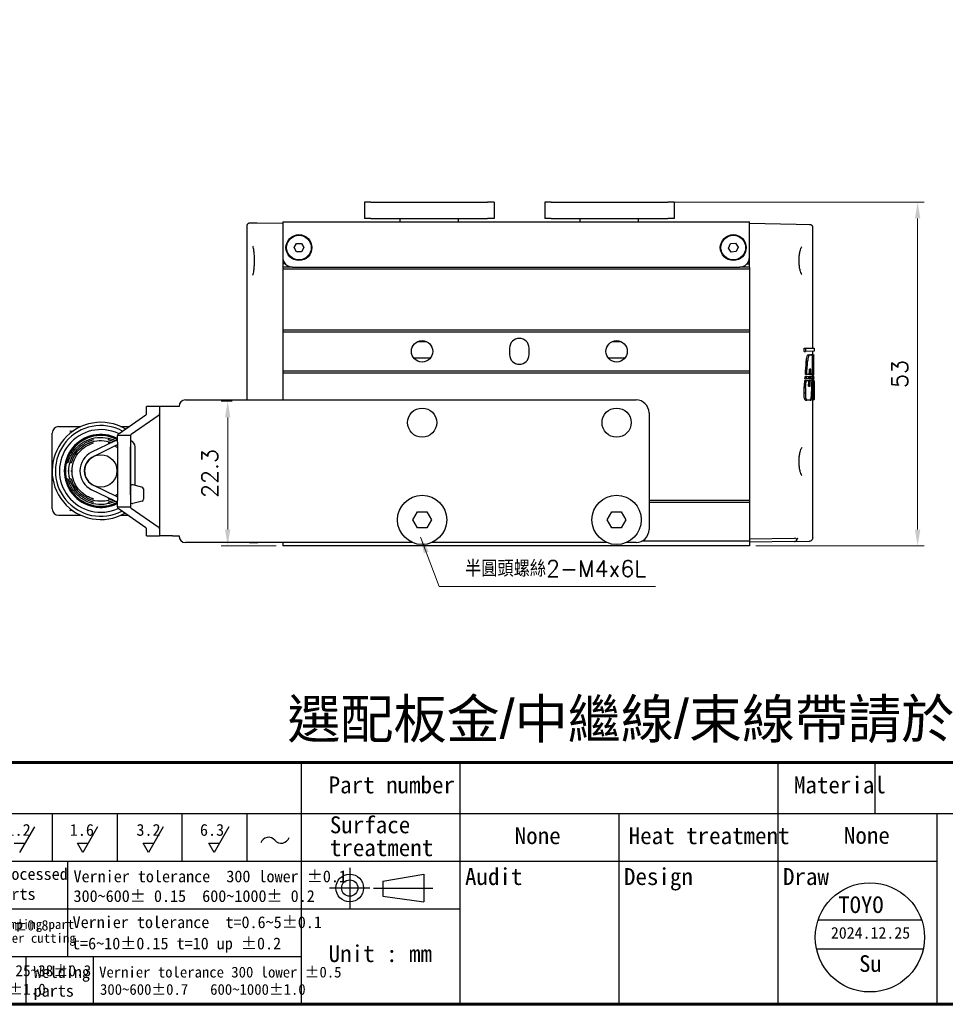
# Model space of a CAD drawing. Header units: inches. Extents: x 0 to 5655, y -2263 to 1330.
# Tile 226 of 231: x 5361 to 5503, y -295 to -143. Entities that reach past the tile are written whole.
import ezdxf
from ezdxf.enums import TextEntityAlignment as Align

# ---------------------------------------------------------------- set-up
doc = ezdxf.new("R2010")
doc.units = ezdxf.units.IN
doc.header["$MEASUREMENT"] = 0
doc.linetypes.add('SLD-實線', pattern=[0])
for name, color, linetype, lineweight in [('AM_0', 7, 'Continuous', 30), ('AM_5', 3, 'Continuous', 15), ('可見 (ISO)', 7, 'Continuous', 25)]:
    doc.layers.add(name, color=color, linetype=linetype, lineweight=lineweight)
doc.layers.add('BORDER', color=7, linetype='Continuous')
doc.layers.add('圖框', color=7, linetype='SLD-實線')
doc.styles.get("Standard").update_dxf_attribs({"font": 'arial.ttf'})
doc.styles.add('尺寸標註', font='romans.shx', dxfattribs={"bigfont": 'CHINESET.SHX'})
doc.styles.add('標題欄', font='txt')
doc.dimstyles.new('CNS1', dxfattribs={"dimtxt": 2.5, "dimasz": 2.5, "dimexe": 1, "dimexo": 1, "dimgap": 1.5, "dimtad": 1, "dimtoh": 1, "dimdec": 1, "dimdsep": 46, "dimtxsty": '尺寸標註', "dimcen": 0, "dimclrd": 2, "dimclre": 2, "dimclrt": 1, "dimadec": 0, "dimazin": 2, "dimtp": 0.1, "dimtm": 0.1, "dimtfac": 0.71, "dimtdec": 1, "dimtmove": 0, "dimatfit": 0, "dimfxl": 0, "dimlwd": 13, "dimlwe": 13, "dimarcsym": 0})
doc.dimstyles.new('CNS1$0', dxfattribs={"dimtxt": 2.5, "dimasz": 2.5, "dimexe": 1, "dimexo": 1, "dimgap": 1.5, "dimtad": 1, "dimtoh": 1, "dimdec": 1, "dimdsep": 46, "dimtxsty": '尺寸標註', "dimcen": 0, "dimclrd": 2, "dimclre": 2, "dimclrt": 1, "dimadec": 0, "dimazin": 2, "dimtp": 0.1, "dimtm": 0.1, "dimtfac": 0.71, "dimtdec": 1, "dimtmove": 0, "dimatfit": 0, "dimfxl": 0, "dimlwd": 13, "dimlwe": 13, "dimarcsym": 0})

# ---------------------------------------------------------------- blocks, each defined once
blk = doc.blocks.new('A4-英文圖框-橫式')
at = {"layer": 'BORDER', "color": 123, "linetype": 'Continuous', "lineweight": 60, "ltscale": 25.4}
blk.add_line((2151.7, -57.78), (2549.79, -57.78), dxfattribs=at)
at = {"layer": 'BORDER', "color": 60, "linetype": 'Continuous', "ltscale": 25.4}
for p, q in [((2364.21, -57.78), (2364.21, -95.06)), ((2388.73, -65.63), (2388.73, -57.78)), ((2437.78, -65.63), (2437.78, -57.78)), ((2452.78, -65.63), (2452.78, -57.78)), ((2151.7, -65.63), (2549.79, -65.63)), ((2325.82, -65.63), (2325.82, -72.99)), ((2335.82, -65.63), (2335.82, -72.99)), ((2345.82, -65.63), (2345.82, -72.99)), ((2355.82, -65.63), (2355.82, -72.99)), ((2364.21, -65.63), (2364.21, -95.06)), ((2364.22, -65.63), (2364.22, -72.99)), ((2364.22, -65.63), (2364.22, -72.99)), ((2388.73, -95.06), (2388.73, -65.63)), ((2413.26, -95.06), (2413.26, -65.63)), ((2437.78, -95.06), (2437.78, -65.63)), ((2462.31, -95.06), (2462.31, -65.63)), ((2151.7, -72.99), (2364.21, -72.99)), ((2328.19, -72.99), (2328.19, -80.35)), ((2364.21, -72.99), (2462.31, -72.99)), ((2151.7, -80.35), (2364.21, -80.35)), ((2328.19, -80.35), (2328.19, -87.7)), ((2364.21, -80.35), (2388.73, -80.35)), ((2151.7, -87.7), (2364.21, -87.7)), ((2321.74, -87.7), (2321.74, -95.06)), ((2332.11, -87.7), (2332.11, -95.06)), ((2364.21, -95.06), (2549.79, -95.06))]:
    blk.add_line(p, q, dxfattribs=at)
at = {"layer": 'BORDER', "color": 2, "linetype": 'Continuous', "ltscale": 25.4}
for p, q in [((2323.06, -67.68), (2320.77, -71.65)), ((2332.82, -67.68), (2330.53, -71.65)), ((2342.95, -67.68), (2340.66, -71.65)), ((2353.07, -67.68), (2350.78, -71.65)), ((2319.94, -70.22), (2321.59, -70.22)), ((2330.53, -71.65), (2329.7, -70.22)), ((2329.7, -70.22), (2331.35, -70.22)), ((2340.66, -71.65), (2339.84, -70.22)), ((2339.84, -70.22), (2341.48, -70.22)), ((2350.78, -71.65), (2349.96, -70.22)), ((2349.96, -70.22), (2351.61, -70.22))]:
    blk.add_line(p, q, dxfattribs=at)
at = {"layer": 'BORDER', "color": 4, "linetype": 'Continuous', "ltscale": 25.4}
for p, q in [((2371.71, -74.01), (2371.71, -80.23)), ((2374.82, -77.12), (2368.6, -77.12)), ((2375.39, -77.12), (2384.51, -77.12))]:
    blk.add_line(p, q, dxfattribs=at)
at = {"layer": 'BORDER', "color": 7, "linetype": 'Continuous', "ltscale": 25.4}
for p, q in [((2376.83, -76.06), (2383.16, -74.99)), ((2383.16, -74.99), (2383.16, -79.24)), ((2376.83, -76.06), (2376.83, -78.37)), ((2376.83, -78.37), (2383.16, -79.24))]:
    blk.add_line(p, q, dxfattribs=at)
at = {"layer": 'BORDER', "color": 123, "linetype": 'Continuous', "lineweight": 60, "ltscale": 25.4}
blk.add_lwpolyline([(2151.7, 188.79), (2555.09, 188.79), (2555.09, -95.06), (2151.7, -95.06)], close=True, dxfattribs=at)
at = {"layer": 'BORDER', "color": 7, "linetype": 'Continuous', "ltscale": 25.4}
for radius in [2.13, 1.26]:
    blk.add_circle((2371.71, -77.12), radius, dxfattribs=at)
at = {"layer": 'BORDER', "color": 2, "linetype": 'Continuous', "ltscale": 25.4}
for centre, start, end in [((2359.2, -70.55), 39.8056, 162.5792), ((2361.14, -68.94), 219.8056, 342.5792)]:
    blk.add_arc(centre, 1.26, start, end, dxfattribs=at)
at = {"layer": '圖框', "style": '標題欄'}
for s, height, p in [('Part number', 2.6053, (2368.46, -59.91)), (' Material', 2.605, (2438.46, -59.91)), ('Surface', 2.605, (2368.64, -66.07)), ('1.2', 1.824, (2318.77, -67.24)), ('1.6', 1.824, (2328.53, -67.24)), ('3.2', 1.824, (2338.81, -67.24)), ('6.3', 1.824, (2348.61, -67.24)), ('Heat treatment', 2.6053, (2414.74, -67.75)), ('treatment', 2.605, (2368.64, -69.6)), ('Processed', 1.824, (2317.04, -74.04)), ('Vernier tolerance  300 lower %%P0.1', 1.8237, (2329.1, -74.41)), ('Audit', 2.605, (2389.49, -74.05)), ('Design', 2.605, (2414.01, -74.05)), ('Draw', 2.605, (2438.54, -74.05)), ('parts', 1.824, (2317.04, -77.12)), ('300~600%%P 0.15  600~1000%%P 0.2', 1.8237, (2329.1, -77.45)), ('Vernier tolerance 6 lower %%P0.3  6~30%%P0.5  30~120%%P0.8', 1.6062, (2265.15, -82.07)), ('Stamping part', 1.4514, (2316.36, -81.99)), ('Vernier tolerance  t=0.6~5%%P0.1', 1.8237, (2328.96, -81.48)), ('laser cutting', 1.4514, (2316.61, -84.12)), ('t=6~10%%P0.15 t=10 up %%P0.2', 1.8237, (2328.87, -84.76)), ('Unit : mm', 2.605, (2368.45, -85.94)), ('Vernier tolerance 10 lower %%P0.2  10~25%%P0.25  25~38%%P0.3', 1.7169, (2265.25, -89.01)), ('Welding', 1.824, (2322.95, -89.17)), ('Vernier tolerance 300 lower %%P0.5  ', 1.6654, (2333.05, -89.26)), ('38~50%%P0.5  50~100%%P0.6  100~180%%P0.8  180 up %%P1.0', 1.7169, (2265.25, -91.86)), ('parts', 1.824, (2322.95, -92.06)), ('300~600%%P0.7   600~1000%%P1.0', 1.6654, (2333.19, -91.93))]:
    blk.add_text(s, height=height, dxfattribs=at).set_placement(p, align=Align.TOP_LEFT)
blk = doc.blocks.new('*D774')
at = {"layer": 'AM_5', "color": 2, "lineweight": 13}
for p, q in [((5461.57, -170.82), (5500.1, -170.82)), ((5499.1, -173.32), (5499.1, -221.32)), ((5474.16, -223.82), (5500.1, -223.82))]:
    blk.add_line(p, q, dxfattribs=at)
at = {"layer": 'AM_5', "color": 2}
for points in [[(5498.68, -173.32), (5499.52, -173.32), (5499.1, -170.82)], [(5498.68, -221.32), (5499.52, -221.32), (5499.1, -223.82)]]:
    blk.add_solid(points, dxfattribs=at)
at = {"layer": 'Defpoints', "color": 0}
for p in [(5460.57, -170.82), (5473.16, -223.82), (5499.1, -223.82)]:
    blk.add_point(p, dxfattribs=at)
at = {"layer": 'AM_5', "color": 1, "insert": (5496.35, -197.32), "char_height": 2.5, "attachment_point": 5, "rotation": 90, "style": '尺寸標註'}
blk.add_mtext('53', dxfattribs=at)
blk = doc.blocks.new('*D775')
at = {"layer": 'AM_5', "color": 2, "lineweight": 13}
for p, q in [((5393.36, -201.51), (5391.67, -201.51)), ((5392.67, -204.01), (5392.67, -221.32)), ((5400.16, -223.82), (5391.67, -223.82))]:
    blk.add_line(p, q, dxfattribs=at)
at = {"layer": 'AM_5', "color": 2}
for points in [[(5392.25, -204.01), (5393.08, -204.01), (5392.67, -201.51)], [(5392.25, -221.32), (5393.08, -221.32), (5392.67, -223.82)]]:
    blk.add_solid(points, dxfattribs=at)
at = {"layer": 'Defpoints', "color": 0}
for p in [(5394.36, -201.51), (5392.67, -223.82), (5401.16, -223.82)]:
    blk.add_point(p, dxfattribs=at)
at = {"layer": 'AM_5', "color": 1, "insert": (5389.92, -212.67), "char_height": 2.5, "attachment_point": 5, "rotation": 90, "style": '尺寸標註'}
blk.add_mtext('22.3', dxfattribs=at)

msp = doc.modelspace()

# ---------------------------------------------------------------- linework, layer by layer
for p, q in [((5377.667, -214.705), (5377.667, -216.995)), ((5377.667, -214.748), (5377.667, -216.952)), ((5379.426, -214.756), (5378.026, -214.411)), ((5379.667, -215.05), (5379.667, -216.65)), ((5379.451, -216.938), (5378.051, -217.283))]:
    msp.add_line(p, q)
at = {"color": 1}
for p, q in [((5483.749, -281.539), (5499.719, -281.539)), ((5483.495, -286), (5499.973, -286))]:
    msp.add_line(p, q, dxfattribs=at)
msp.add_circle((5491.734, -284.232), 8.427, dxfattribs=at)
for centre, start, end in [((5377.967, -214.705), 78.69007, 180), ((5379.367, -215.05), 0, 78.69007), ((5377.967, -216.995), 180, 286.32064), ((5379.367, -216.65), 286.32064, 0)]:
    msp.add_arc(centre, 0.3, start, end)
at = {"layer": 'AM_0'}
for p, q in [((5375.288, -207.627), (5371.685, -209.378)), ((5375.541, -208.305), (5371.999, -210.026)), ((5377.666, -214.499), (5377.666, -208.574)), ((5377.666, -215.974), (5377.666, -208.718)), ((5378.386, -214.499), (5378.386, -208.574)), ((5375.226, -216.892), (5371.685, -215.17)), ((5375.541, -216.244), (5371.999, -214.523)), ((5377.667, -216.274), (5377.666, -216.274)), ((5377.666, -216.995), (5377.667, -216.995))]:
    msp.add_line(p, q, dxfattribs=at)
for centre, radius, start, end in [((5375.672, -208.574), 1.02, 90.3383, 115.92463), ((5377.366, -208.574), 1.02, 0, 72.89536), ((5373.092, -212.274), 3.22, 115.92463, 244.07537), ((5375.672, -208.574), 0.3, 91.15028, 115.92463), ((5373.092, -212.274), 2.5, 115.92463, 244.07537), ((5375.672, -215.974), 1.02, 244.07537, 269.6617), ((5375.672, -215.974), 0.3, 244.07537, 268.84972)]:
    msp.add_arc(centre, radius, start, end, dxfattribs=at)
at = {"layer": '可見 (ISO)'}
for p, q in [((5413.759, -170.824), (5413.759, -173.324)), ((5414.759, -170.824), (5413.759, -170.824)), ((5414.759, -170.824), (5432.759, -170.824)), ((5433.759, -170.824), (5432.759, -170.824)), ((5433.759, -170.824), (5433.759, -173.324)), ((5441.565, -170.824), (5441.565, -173.324)), ((5442.565, -170.824), (5441.565, -170.824)), ((5442.565, -170.824), (5460.565, -170.824)), ((5461.565, -170.824), (5460.565, -170.824)), ((5461.565, -170.824), (5461.565, -173.324)), ((5395.662, -201.324), (5395.662, -174.487)), ((5396.171, -173.987), (5397.219, -174.006)), ((5397.219, -174.006), (5401.162, -174.074)), ((5401.162, -173.824), (5473.162, -173.824)), ((5401.162, -173.824), (5401.162, -175.324)), ((5414.759, -173.324), (5413.759, -173.324)), ((5414.759, -173.324), (5432.759, -173.324)), ((5419.259, -173.824), (5419.259, -173.324)), ((5428.259, -173.824), (5428.259, -173.324)), ((5433.759, -173.324), (5432.759, -173.324)), ((5442.565, -173.324), (5441.565, -173.324)), ((5442.565, -173.324), (5460.565, -173.324)), ((5447.065, -173.824), (5447.065, -173.324)), ((5456.065, -173.824), (5456.065, -173.324)), ((5461.565, -173.324), (5460.565, -173.324)), ((5473.162, -175.324), (5473.162, -173.824)), ((5473.162, -174.074), (5480.337, -174.2)), ((5480.337, -174.2), (5482.421, -174.236)), ((5401.162, -175.324), (5401.162, -179.324)), ((5473.162, -179.324), (5473.162, -175.324)), ((5482.912, -193.334), (5482.912, -174.736)), ((5402.912, -177.818), (5403.293, -177.171)), ((5403.293, -177.171), (5404.043, -177.178)), ((5404.043, -177.178), (5404.413, -177.831)), ((5469.914, -177.883), (5470.238, -177.206)), ((5470.238, -177.206), (5470.986, -177.147)), ((5470.986, -177.147), (5471.411, -177.766)), ((5403.281, -178.471), (5402.912, -177.818)), ((5404.032, -178.478), (5403.281, -178.471)), ((5404.413, -177.831), (5404.032, -178.478)), ((5470.339, -178.502), (5469.914, -177.883)), ((5471.087, -178.443), (5470.339, -178.502)), ((5471.411, -177.766), (5471.087, -178.443)), ((5401.162, -179.324), (5401.162, -180.874)), ((5401.544, -180.324), (5401.162, -180.324)), ((5472.78, -180.324), (5473.162, -180.324)), ((5473.162, -180.874), (5473.162, -179.324)), ((5402.662, -180.824), (5401.162, -180.824)), ((5401.162, -180.874), (5401.162, -181.124)), ((5401.162, -181.124), (5401.162, -190.574)), ((5473.162, -181.124), (5401.162, -181.124)), ((5402.662, -180.824), (5471.662, -180.824)), ((5473.162, -180.824), (5471.662, -180.824)), ((5473.162, -180.874), (5473.162, -181.124)), ((5473.162, -181.124), (5473.162, -190.574)), ((5401.162, -190.574), (5401.162, -190.874)), ((5473.162, -190.574), (5401.162, -190.574)), ((5401.162, -190.874), (5401.162, -196.874)), ((5473.162, -190.874), (5401.162, -190.874)), ((5473.162, -190.574), (5473.162, -190.874)), ((5473.162, -190.874), (5473.162, -196.874)), ((5436.162, -193.324), (5436.162, -194.324)), ((5439.162, -194.324), (5439.162, -193.324)), ((5481.575, -193.31), (5481.782, -193.314)), ((5481.575, -193.842), (5481.575, -193.31)), ((5481.575, -193.842), (5481.782, -193.838)), ((5481.782, -193.314), (5481.782, -193.838)), ((5481.782, -193.314), (5483.112, -193.337)), ((5483.112, -193.815), (5481.782, -193.838)), ((5482.167, -194.341), (5482.37, -194.345)), ((5482.37, -194.345), (5482.798, -194.352)), ((5482.799, -194.352), (5482.597, -194.349)), ((5482.868, -194.405), (5483.069, -194.408)), ((5482.912, -194.405), (5482.912, -193.818)), ((5482.912, -194.354), (5483.057, -194.357)), ((5483.069, -194.408), (5483.112, -194.409)), ((5483.112, -193.337), (5483.112, -193.815)), ((5481.919, -195.398), (5482.124, -195.4)), ((5401.162, -196.874), (5401.162, -197.174)), ((5473.162, -196.874), (5401.162, -196.874)), ((5401.162, -197.174), (5401.162, -201.324)), ((5473.162, -197.174), (5401.162, -197.174)), ((5473.162, -196.874), (5473.162, -197.174)), ((5473.162, -197.174), (5473.162, -216.827)), ((5481.776, -197.413), (5481.982, -197.41)), ((5482.371, -197.403), (5481.982, -197.41)), ((5482.4, -197.402), (5482.603, -197.399)), ((5482.643, -196.558), (5482.42, -196.562)), ((5482.846, -197.395), (5482.603, -197.399)), ((5483.096, -197.39), (5483.111, -197.39)), ((5481.702, -198.321), (5481.908, -198.325)), ((5481.721, -198.064), (5481.928, -198.06)), ((5481.749, -197.694), (5481.955, -197.698)), ((5481.908, -198.325), (5482.315, -198.332)), ((5482.328, -198.053), (5481.928, -198.06)), ((5481.955, -197.698), (5482.349, -197.705)), ((5482.353, -198.333), (5482.556, -198.336)), ((5482.367, -198.052), (5482.57, -198.049)), ((5482.385, -197.706), (5482.587, -197.709)), ((5482.556, -198.336), (5482.815, -198.341)), ((5482.823, -198.044), (5482.57, -198.049)), ((5482.587, -197.709), (5482.835, -197.713)), ((5482.769, -198.177), (5482.97, -198.173)), ((5482.81, -198.472), (5482.95, -198.475)), ((5482.813, -197.526), (5483.014, -197.523)), ((5482.83, -197.845), (5482.99, -197.847)), ((5482.912, -197.846), (5482.912, -197.525)), ((5482.912, -197.715), (5483.112, -197.718)), ((5482.912, -198.474), (5482.912, -198.174)), ((5482.912, -198.343), (5483.112, -198.346)), ((5482.95, -198.475), (5483.1, -198.477)), ((5483.099, -198.171), (5482.97, -198.173)), ((5482.99, -197.847), (5483.097, -197.849)), ((5483.095, -197.522), (5483.014, -197.523)), ((5483.098, -198.04), (5483.112, -198.039)), ((5483.112, -198.494), (5483.112, -201.2)), ((5481.581, -200.227), (5481.788, -200.227)), ((5481.619, -199.393), (5481.826, -199.394)), ((5482.263, -199.18), (5482.512, -199.184)), ((5483.104, -199.4), (5483.111, -199.4)), ((5483.106, -200.231), (5483.11, -200.231)), ((5386.162, -201.324), (5455.662, -201.324)), ((5481.794, -201.351), (5481.999, -201.347)), ((5482.546, -201.338), (5481.999, -201.347)), ((5482.546, -201.338), (5482.689, -201.335)), ((5482.92, -201.331), (5482.689, -201.335)), ((5482.912, -222.613), (5482.912, -201.331)), ((5482.92, -201.331), (5483.046, -201.329)), ((5483.109, -201.328), (5483.046, -201.329)), ((5483.109, -201.328), (5483.11, -201.328)), ((5382.162, -202.338), (5380.162, -202.338)), ((5380.162, -203.426), (5380.162, -202.338)), ((5384.162, -202.338), (5382.162, -202.338)), ((5382.162, -202.338), (5382.162, -203.426)), ((5382.162, -203.426), (5382.162, -221.223)), ((5385.162, -202.338), (5384.162, -202.338)), ((5385.162, -202.324), (5385.162, -202.338)), ((5457.662, -203.324), (5457.662, -221.324)), ((5375.907, -206.478), (5380.042, -203.599)), ((5381.921, -203.773), (5377.786, -206.651)), ((5365.592, -209.079), (5365.592, -206.424)), ((5366.592, -205.424), (5370.038, -205.424)), ((5376.146, -205.424), (5377.42, -205.424)), ((5371.908, -207.57), (5371.908, -207.57)), ((5374.217, -207.426), (5374.217, -207.426)), ((5374.227, -207.942), (5374.227, -207.942)), ((5374.277, -207.57), (5374.277, -207.57)), ((5377.666, -206.824), (5375.666, -206.824)), ((5375.666, -207.824), (5375.666, -206.824)), ((5375.666, -207.824), (5375.666, -216.824)), ((5377.666, -206.824), (5377.666, -207.824)), ((5377.666, -207.824), (5377.666, -216.824)), ((5365.592, -212.274), (5365.592, -209.079)), ((5368.147, -211.024), (5368.147, -211.024)), ((5368.513, -211.08), (5368.513, -211.08)), ((5367.993, -212.274), (5368.156, -212.274)), ((5368.493, -212.274), (5368.655, -212.274)), ((5368.655, -212.274), (5368.655, -212.274)), ((5368.147, -213.524), (5368.147, -213.524)), ((5365.592, -218.124), (5365.592, -215.47)), ((5371.908, -216.979), (5371.908, -216.979)), ((5371.957, -216.607), (5371.957, -216.607)), ((5371.968, -217.122), (5371.968, -217.122)), ((5374.277, -216.979), (5374.277, -216.979)), ((5375.666, -217.824), (5375.666, -216.824)), ((5377.666, -216.824), (5377.666, -217.824)), ((5473.162, -216.827), (5457.662, -216.827)), ((5473.162, -217.127), (5457.662, -217.127)), ((5473.162, -216.827), (5473.162, -217.127)), ((5473.162, -217.127), (5473.162, -223.127)), ((5375.666, -217.824), (5377.666, -217.824)), ((5380.042, -221.049), (5375.907, -218.171)), ((5377.786, -217.998), (5381.921, -220.876)), ((5421.219, -219.824), (5421.941, -218.574)), ((5421.941, -218.574), (5423.384, -218.574)), ((5423.384, -218.574), (5424.106, -219.824)), ((5451.219, -219.824), (5451.941, -218.574)), ((5451.941, -218.574), (5453.384, -218.574)), ((5453.384, -218.574), (5454.106, -219.824)), ((5366.592, -219.124), (5370.038, -219.124)), ((5376.146, -219.124), (5377.276, -219.124)), ((5421.941, -221.074), (5421.219, -219.824)), ((5424.106, -219.824), (5423.384, -221.074)), ((5451.941, -221.074), (5451.219, -219.824)), ((5454.106, -219.824), (5453.384, -221.074)), ((5380.162, -222.311), (5380.162, -221.223)), ((5382.162, -221.223), (5382.162, -222.311)), ((5423.384, -221.074), (5421.941, -221.074)), ((5453.384, -221.074), (5451.941, -221.074)), ((5380.162, -222.311), (5382.162, -222.311)), ((5384.162, -222.311), (5382.162, -222.311)), ((5384.162, -222.311), (5385.162, -222.311)), ((5385.162, -222.311), (5385.162, -222.324)), ((5473.162, -223.127), (5456.528, -223.127)), ((5473.162, -222.774), (5480.092, -222.653)), ((5473.162, -223.127), (5473.162, -223.824)), ((5480.092, -223.153), (5473.162, -223.274)), ((5480.092, -223.153), (5482.421, -223.113)), ((5421.182, -223.324), (5386.162, -223.324)), ((5398.298, -223.324), (5397.336, -223.341)), ((5401.162, -223.324), (5401.162, -223.824)), ((5473.162, -223.824), (5401.162, -223.824)), ((5451.182, -223.324), (5424.142, -223.324)), ((5455.662, -223.324), (5454.142, -223.324))]:
    msp.add_line(p, q, dxfattribs=at)
for centre, radius in [((5403.662, -177.824), 2), ((5403.662, -177.824), 1.9), ((5470.662, -177.824), 2), ((5470.662, -177.824), 1.9), ((5422.662, -193.824), 1.65), ((5452.662, -193.824), 1.65), ((5422.662, -204.824), 2.25), ((5452.662, -204.824), 2.25), ((5373.092, -212.274), 2.5), ((5422.662, -219.824), 3.8), ((5452.662, -219.824), 3.8)]:
    msp.add_circle(centre, radius, dxfattribs=at)
for centre, radius, start, end in [((5402.662, -179.324), 1.5, 180, 270), ((5471.662, -179.324), 1.5, 270, 0), ((5437.662, -193.324), 1.5, 0, 180), ((5437.662, -194.324), 1.5, 180, 0), ((5386.162, -202.324), 1, 90, 180), ((5455.662, -203.324), 2, 0, 90), ((5373.092, -212.274), 7.5, 59.67231, 299.63489), ((5366.592, -206.424), 1, 90, 180), ((5373.092, -212.274), 7, 61.58092, 297.66436), ((5373.092, -212.274), 6.375, 64.41853, 294.87114), ((5373.092, -212.274), 5.625, 62.77518, 297.22482), ((5373.092, -212.274), 5.5, 62.1032, 297.8968), ((5373.092, -212.274), 5.45, 61.82456, 298.17544), ((5366.592, -218.124), 1, 180, 270), ((5455.662, -221.324), 2, 270, 0), ((5386.162, -222.324), 1, 180, 270)]:
    msp.add_arc(centre, radius, start, end, dxfattribs=at)
for centre, major_axis, ratio, start_param, end_param in [((4998.602, -185.616), (483.599, -27.563), 0.9518055, 0.0403762, 0.0407489), ((4996.654, -185.615), (485.744, -27.685), 0.9518055, 0.0340978, 0.0408246), ((4993.129, -196.2), (489.264, 27.886), 0.9518055, 6.2205422, 6.2272143), ((5030.345, -164.988), (451.866, -25.754), 0.9518055, 6.2676684, 6.272357), ((5028.26, -164.974), (454.148, -25.885), 0.9518055, 6.2680231, 6.2726769), ((5017.204, -175.142), (465.224, 26.301), 0.9509983, 6.1735593, 6.1754598), ((5020.404, -174.372), (461.833, -26.11), 0.9509983, 0.0070102, 0.0089245), ((5018.425, -174.367), (464.009, -26.233), 0.9509983, 0.0072522, 0.0091576), ((4998.602, -185.616), (483.599, -27.563), 0.9518055, 0.033977, 0.0342621), ((4997.858, -184.731), (484.54, 27.617), 0.9518055, 6.1959616, 6.198897), ((4993.126, -195.964), (489.267, -27.886), 0.9518055, 0.0567532, 0.0595571), ((5035.885, -165.302), (446.321, -25.438), 0.9518055, 6.2628038, 6.2653291), ((5437.163, -163.598), (0.938, -140.961), 0.324485, 1.3216306, 1.3243308), ((5033.785, -165.285), (448.618, -25.569), 0.9518055, 6.2631728, 6.2656789), ((5437.154, -163.592), (0.945, -141.591), 0.324513, 1.3227256, 1.3253607), ((5012.299, -175.061), (470.105, 26.794), 0.9518055, 6.169543, 6.1714361), ((5015.659, -174.3), (466.556, -26.592), 0.9518055, 0.0038534, 0.0057615), ((5437.165, -174.562), (-0.943, -141.573), 0.3244774, 1.40626, 1.4087532), ((5437.157, -173.803), (0.939, -140.97), 0.3245044, 1.395756, 1.398253), ((5013.643, -174.294), (468.768, -26.718), 0.9518055, 0.0040965, 0.0059956), ((5437.157, -173.803), (0.943, -141.587), 0.3245057, 1.3965407, 1.3989757), ((5437.162, -192.562), (3.277, -55.497), 0.8258607, 1.363513, 1.4154564), ((5000.022, -184.858), (482.379, 27.494), 0.9518055, 6.1899596, 6.1940571), ((5437.162, -192.527), (3.196, -55.505), 0.8222363, 1.4216371, 1.4240157), ((5437.169, -184.77), (-0.943, -141.568), 0.3244643, 1.4790556, 1.4814039), ((5437.162, -192.527), (3.21, -55.748), 0.8222368, 1.4221447, 1.4280097), ((5437.163, -199.632), (-0.855, 223.216), 0.2058141, 4.718145, 4.7195859), ((4122.062, -199.808), (1355.157, -128.728), 0.9828225, 0.0952167, 0.097347), ((4993.409, -195.876), (488.984, -27.87), 0.9518055, 0.052253, 0.0545136), ((5437.165, -195.896), (0.942, -141.574), 0.3244783, 1.5534981, 1.5557667), ((5362.331, -197.266), (120.751, 3.422), 0.7876167, 6.2044937, 6.2240286), ((3475.444, -222.686), (1994.635, 231.057), 0.9884314, 6.1772818, 6.1782167), ((5378.162, -203.426), (2, 0), 0.2533731, 5.9341195, 6.2831853), ((5378.162, -203.426), (-4, 0), 0.2533731, 2.7925268, 3.1415927), ((5379.666, -206.824), (4, 0), 0.2533731, 2.7925268, 3.1415927), ((5379.666, -206.824), (-2, 0), 0.2533731, 5.9341195, 6.2831853), ((5379.666, -217.824), (-4, 0), 0.2533731, 0, 0.3490659), ((5379.666, -217.824), (2, 0), 0.2533731, 3.1415927, 3.4906585), ((5378.162, -221.223), (-2, 0), 0.2533731, 3.1415927, 3.4906585), ((5378.162, -221.223), (4, 0), 0.2533731, 0, 0.3490659), ((5480.084, -223.154), (-0.355, -0.365), 0.9656926, 3.0368334, 3.9139005)]:
    msp.add_ellipse(centre, major_axis=major_axis, ratio=ratio, start_param=start_param, end_param=end_param, dxfattribs=at)
for points, knots in [([(5395.662, -174.487), (5395.662, -174.433), (5395.671, -174.379), (5395.7, -174.293), (5395.716, -174.259), (5395.764, -174.18), (5395.8, -174.138), (5395.868, -174.082), (5395.896, -174.063), (5395.974, -174.021), (5396.027, -174.003), (5396.111, -173.989), (5396.141, -173.987), (5396.171, -173.987)], [0, 0, 0, 0, 0.016137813, 0.016137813, 0.027269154, 0.027269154, 0.043677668, 0.043677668, 0.053667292, 0.053667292, 0.070102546, 0.070102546, 0.079140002, 0.079140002, 0.079140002, 0.079140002]), ([(5482.421, -174.236), (5482.44, -174.236), (5482.459, -174.238), (5482.496, -174.243), (5482.514, -174.246), (5482.573, -174.261), (5482.613, -174.276), (5482.687, -174.316), (5482.722, -174.341), (5482.783, -174.398), (5482.811, -174.431), (5482.856, -174.501), (5482.874, -174.54), (5482.904, -174.63), (5482.912, -174.683), (5482.912, -174.736)], [0, 0, 0, 0, 0.005665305, 0.005665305, 0.011258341, 0.011258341, 0.023854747, 0.023854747, 0.036451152, 0.036451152, 0.049047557, 0.049047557, 0.061643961, 0.061643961, 0.077460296, 0.077460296, 0.077460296, 0.077460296]), ([(5396.551, -182.07), (5396.551, -182.07), (5396.553, -182.067), (5396.564, -182.049), (5396.576, -182.023), (5396.608, -181.933), (5396.629, -181.855), (5396.675, -181.64), (5396.7, -181.488), (5396.745, -181.129), (5396.764, -180.912), (5396.793, -180.451), (5396.801, -180.2), (5396.804, -179.888), (5396.804, -179.825), (5396.803, -179.576), (5396.799, -179.388), (5396.78, -178.963), (5396.764, -178.728), (5396.721, -178.312), (5396.695, -178.125), (5396.638, -177.826), (5396.606, -177.708), (5396.568, -177.609), (5396.558, -177.588), (5396.552, -177.579), (5396.551, -177.578), (5396.551, -177.578)], [0.04344267, 0.04344267, 0.04344267, 0.04344267, 0.05792623, 0.05792623, 0.09186812, 0.09186812, 0.14379979, 0.14379979, 0.21096726, 0.21096726, 0.28478051, 0.28478051, 0.3599677, 0.3599677, 0.37860414, 0.37860414, 0.43487226, 0.43487226, 0.51064015, 0.51064015, 0.58602018, 0.58602018, 0.66059659, 0.66059659, 0.69361445, 0.69361445, 0.70175975, 0.70175975, 0.70175975, 0.70175975]), ([(5481.249, -177.678), (5481.249, -177.678), (5481.245, -177.68), (5481.216, -177.7), (5481.165, -177.755), (5481.073, -177.924), (5481.029, -178.028), (5480.941, -178.295), (5480.896, -178.472), (5480.824, -178.867), (5480.795, -179.091), (5480.771, -179.436), (5480.765, -179.551), (5480.762, -179.695), (5480.762, -179.724), (5480.761, -179.796), (5480.761, -179.839), (5480.762, -180.013), (5480.767, -180.143), (5480.789, -180.498), (5480.815, -180.72), (5480.884, -181.121), (5480.927, -181.305), (5481.024, -181.613), (5481.079, -181.741), (5481.18, -181.914), (5481.229, -181.959), (5481.247, -181.97), (5481.248, -181.97), (5481.248, -181.97)], [0.02058745, 0.02058745, 0.02058745, 0.02058745, 0.04261405, 0.04261405, 0.1117834, 0.1117834, 0.16974833, 0.16974833, 0.23898281, 0.23898281, 0.31045124, 0.31045124, 0.34520826, 0.34520826, 0.35385918, 0.35385918, 0.36683885, 0.36683885, 0.40592037, 0.40592037, 0.47572147, 0.47572147, 0.54586335, 0.54586335, 0.61722936, 0.61722936, 0.6863431, 0.6863431, 0.70106315, 0.70106315, 0.70106315, 0.70106315]), ([(5481.919, -195.398), (5481.92, -195.381), (5481.922, -195.363), (5481.941, -195.14), (5481.968, -194.952), (5482.029, -194.654), (5482.066, -194.524), (5482.126, -194.395), (5482.147, -194.363), (5482.167, -194.341)], [0.05800558, 0.05800558, 0.05800558, 0.05800558, 0.06332183, 0.06332183, 0.12664365, 0.12664365, 0.19106866, 0.19106866, 0.22382893, 0.22382893, 0.22382893, 0.22382893]), ([(5482.37, -194.345), (5482.35, -194.366), (5482.33, -194.398), (5482.271, -194.527), (5482.233, -194.657), (5482.173, -194.954), (5482.146, -195.142), (5482.127, -195.365), (5482.125, -195.382), (5482.124, -195.4)], [-0.7314097, -0.7314097, -0.7314097, -0.7314097, -0.69875863, -0.69875863, -0.63448123, -0.63448123, -0.57129406, -0.57129406, -0.56599594, -0.56599594, -0.56599594, -0.56599594]), ([(5482.898, -195.408), (5482.899, -195.368), (5482.899, -195.329), (5482.899, -195.291), (5482.899, -195.173), (5482.897, -195.048), (5482.887, -194.817), (5482.88, -194.712), (5482.863, -194.545), (5482.852, -194.473), (5482.827, -194.376), (5482.812, -194.352), (5482.798, -194.352), (5482.798, -194.352), (5482.798, -194.352)], [-0.0114878, -0.0114878, -0.0114878, -0.0114878, 0, 0, 0, 0.03528496, 0.03528496, 0.07056992, 0.07056992, 0.10613165, 0.10613165, 0.14169339, 0.14169339, 0.14222977, 0.14222977, 0.14222977, 0.14222977]), ([(5481.794, -201.351), (5481.77, -201.346), (5481.744, -201.322), (5481.692, -201.23), (5481.666, -201.156), (5481.625, -200.986), (5481.607, -200.879), (5481.583, -200.644), (5481.577, -200.516), (5481.577, -200.395), (5481.577, -200.34), (5481.579, -200.283), (5481.581, -200.227)], [0.44147773, 0.44147773, 0.44147773, 0.44147773, 0.47423364, 0.47423364, 0.5113279, 0.5113279, 0.54744876, 0.54744876, 0.58356962, 0.58356962, 0.58356962, 0.60011318, 0.60011318, 0.60011318, 0.60011318]), ([(5481.788, -200.227), (5481.785, -200.284), (5481.784, -200.34), (5481.784, -200.516), (5481.79, -200.645), (5481.814, -200.88), (5481.832, -200.987), (5481.873, -201.156), (5481.898, -201.229), (5481.95, -201.319), (5481.975, -201.342), (5481.999, -201.347)], [-0.30715367, -0.30715367, -0.30715367, -0.30715367, -0.2906613, -0.2906613, -0.25441883, -0.25441883, -0.21817636, -0.21817636, -0.18148737, -0.18148737, -0.14912717, -0.14912717, -0.14912717, -0.14912717]), ([(5482.546, -201.338), (5482.569, -201.318), (5482.591, -201.28), (5482.643, -201.136), (5482.669, -201.006), (5482.71, -200.709), (5482.726, -200.522), (5482.739, -200.286), (5482.74, -200.256), (5482.742, -200.225)], [-0.23236406, -0.23236406, -0.23236406, -0.23236406, -0.18913603, -0.18913603, -0.12550456, -0.12550456, -0.06275228, -0.06275228, -0.05347203, -0.05347203, -0.05347203, -0.05347203]), ([(5483.11, -200.231), (5483.11, -200.286), (5483.11, -200.341), (5483.11, -200.512), (5483.11, -200.637), (5483.111, -200.867), (5483.112, -200.972), (5483.112, -201.138), (5483.112, -201.21), (5483.112, -201.3), (5483.111, -201.323), (5483.11, -201.328)], [-0.29746542, -0.29746542, -0.29746542, -0.29746542, -0.28131735, -0.28131735, -0.24615925, -0.24615925, -0.21100115, -0.21100115, -0.17584149, -0.17584149, -0.14486418, -0.14486418, -0.14486418, -0.14486418]), ([(5368.82, -206.11), (5368.753, -206.157), (5368.675, -206.182), (5368.516, -206.19), (5368.438, -206.177), (5368.347, -206.144), (5368.335, -206.139), (5368.324, -206.134)], [-0.070670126, -0.070670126, -0.070670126, -0.070670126, -0.032952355, -0.032952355, 0, 0, 0.004719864, 0.004719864, 0.004719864, 0.004719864]), ([(5368.156, -212.274), (5368.156, -211.743), (5368.245, -211.206), (5368.585, -210.196), (5368.843, -209.711), (5369.492, -208.859), (5369.891, -208.482), (5370.571, -208.025), (5370.82, -207.886), (5371.079, -207.77)], [0, 0, 0, 0, 0.15921259, 0.15921259, 0.31979624, 0.31979624, 0.48036655, 0.48036655, 0.56547947, 0.56547947, 0.56547947, 0.56547947]), ([(5368.334, -210.208), (5368.557, -209.697), (5368.866, -209.217), (5369.616, -208.386), (5370.067, -208.026), (5371.049, -207.477), (5371.591, -207.281), (5372.697, -207.075), (5373.274, -207.063), (5374.354, -207.219), (5374.872, -207.377), (5375.349, -207.607)], [0, 0, 0, 0, 0.16707799, 0.16707799, 0.33577245, 0.33577245, 0.50445121, 0.50445121, 0.67316364, 0.67316364, 0.83173608, 0.83173608, 0.83173608, 0.83173608]), ([(5368.889, -210.199), (5369.112, -209.748), (5369.413, -209.327), (5370.127, -208.61), (5370.55, -208.305), (5371.46, -207.853), (5371.959, -207.7), (5372.966, -207.563), (5373.488, -207.578), (5374.244, -207.725), (5374.499, -207.798), (5374.745, -207.891)], [0, 0, 0, 0, 0.15108889, 0.15108889, 0.30354236, 0.30354236, 0.45602192, 0.45602192, 0.60853631, 0.60853631, 0.68708795, 0.68708795, 0.68708795, 0.68708795]), ([(5371.062, -208.332), (5371.18, -208.271), (5371.302, -208.214), (5371.528, -208.114), (5371.636, -208.069), (5371.766, -208.017), (5371.802, -208.003), (5371.889, -207.968), (5371.934, -207.949), (5371.967, -207.932), (5371.973, -207.929), (5371.973, -207.929)], [0, 0, 0, 0, 0.0398539, 0.0398539, 0.078478, 0.078478, 0.09515563, 0.09515563, 0.12356186, 0.12356186, 0.13513432, 0.13513432, 0.13513432, 0.13513432]), ([(5371.079, -207.77), (5371.193, -207.719), (5371.31, -207.671), (5371.529, -207.586), (5371.634, -207.547), (5371.804, -207.485), (5371.874, -207.46), (5371.941, -207.433), (5371.957, -207.426), (5371.977, -207.417), (5371.984, -207.413), (5371.984, -207.413)], [0, 0, 0, 0, 0.03737858, 0.03737858, 0.07443829, 0.07443829, 0.10791003, 0.10791003, 0.12138699, 0.12138699, 0.13236029, 0.13236029, 0.13236029, 0.13236029]), ([(5374.202, -207.414), (5374.202, -207.414), (5374.202, -207.414), (5374.204, -207.415), (5374.208, -207.418), (5374.227, -207.426), (5374.244, -207.434), (5374.295, -207.454), (5374.333, -207.468), (5374.433, -207.504), (5374.5, -207.528), (5374.653, -207.585), (5374.743, -207.619), (5374.904, -207.683), (5374.976, -207.713), (5375.047, -207.744)], [0.0290476, 0.0290476, 0.0290476, 0.0290476, 0.03084067, 0.03084067, 0.03992156, 0.03992156, 0.05439052, 0.05439052, 0.07486132, 0.07486132, 0.10176399, 0.10176399, 0.13237349, 0.13237349, 0.15554915, 0.15554915, 0.15554915, 0.15554915]), ([(5374.213, -207.93), (5374.213, -207.93), (5374.213, -207.93), (5374.215, -207.931), (5374.22, -207.934), (5374.24, -207.944), (5374.258, -207.952), (5374.311, -207.974), (5374.35, -207.99), (5374.413, -208.015), (5374.433, -208.023), (5374.455, -208.032)], [0.028407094, 0.028407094, 0.028407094, 0.028407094, 0.030685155, 0.030685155, 0.039960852, 0.039960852, 0.054749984, 0.054749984, 0.075439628, 0.075439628, 0.084552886, 0.084552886, 0.084552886, 0.084552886]), ([(5368.655, -212.274), (5368.655, -211.797), (5368.735, -211.314), (5369.041, -210.406), (5369.272, -209.969), (5369.856, -209.204), (5370.215, -208.865), (5370.758, -208.499), (5370.908, -208.411), (5371.062, -208.332)], [0, 0, 0, 0, 0.14320104, 0.14320104, 0.28755049, 0.28755049, 0.43192589, 0.43192589, 0.48388286, 0.48388286, 0.48388286, 0.48388286]), ([(5481.249, -208.678), (5481.249, -208.678), (5481.245, -208.68), (5481.216, -208.7), (5481.165, -208.755), (5481.073, -208.924), (5481.029, -209.028), (5480.941, -209.295), (5480.896, -209.472), (5480.824, -209.867), (5480.795, -210.091), (5480.771, -210.436), (5480.765, -210.551), (5480.762, -210.695), (5480.762, -210.724), (5480.761, -210.796), (5480.761, -210.839), (5480.762, -211.013), (5480.767, -211.143), (5480.789, -211.498), (5480.815, -211.72), (5480.884, -212.121), (5480.927, -212.305), (5481.024, -212.613), (5481.079, -212.741), (5481.18, -212.914), (5481.229, -212.959), (5481.247, -212.97), (5481.248, -212.97), (5481.248, -212.97)], [0.02058745, 0.02058745, 0.02058745, 0.02058745, 0.04261405, 0.04261405, 0.1117834, 0.1117834, 0.16974833, 0.16974833, 0.23898281, 0.23898281, 0.31045124, 0.31045124, 0.34520826, 0.34520826, 0.35385918, 0.35385918, 0.36683885, 0.36683885, 0.40592037, 0.40592037, 0.47572147, 0.47572147, 0.54586335, 0.54586335, 0.61722936, 0.61722936, 0.6863431, 0.6863431, 0.70106315, 0.70106315, 0.70106315, 0.70106315]), ([(5367.987, -211.099), (5367.987, -211.099), (5367.987, -211.099), (5367.988, -211.097), (5367.99, -211.092), (5367.999, -211.075), (5368.006, -211.058), (5368.026, -211.008), (5368.04, -210.97), (5368.076, -210.871), (5368.1, -210.804), (5368.156, -210.65), (5368.19, -210.56), (5368.26, -210.383), (5368.296, -210.295), (5368.334, -210.208)], [0.02934045, 0.02934045, 0.02934045, 0.02934045, 0.03095249, 0.03095249, 0.03998708, 0.03998708, 0.05438784, 0.05438784, 0.07489663, 0.07489663, 0.10186508, 0.10186508, 0.13255013, 0.13255013, 0.1610378, 0.1610378, 0.1610378, 0.1610378]), ([(5368.501, -211.095), (5368.501, -211.095), (5368.501, -211.095), (5368.502, -211.093), (5368.505, -211.088), (5368.515, -211.069), (5368.522, -211.052), (5368.544, -211), (5368.56, -210.961), (5368.6, -210.86), (5368.626, -210.793), (5368.689, -210.638), (5368.727, -210.548), (5368.806, -210.372), (5368.846, -210.285), (5368.889, -210.199)], [0.02876921, 0.02876921, 0.02876921, 0.02876921, 0.03081794, 0.03081794, 0.04003151, 0.04003151, 0.05473033, 0.05473033, 0.07545463, 0.07545463, 0.10268552, 0.10268552, 0.13377126, 0.13377126, 0.16244038, 0.16244038, 0.16244038, 0.16244038]), ([(5365.592, -215.47), (5365.592, -215.396), (5365.592, -215.306), (5365.592, -215.198), (5365.592, -215.144), (5365.592, -215.085), (5365.592, -215.023), (5365.592, -214.96), (5365.592, -214.893), (5365.592, -214.822), (5365.592, -214.781), (5365.592, -214.738), (5365.592, -214.696), (5365.592, -214.362), (5365.592, -214.107), (5365.592, -213.93), (5365.592, -213.927), (5365.592, -213.926), (5365.592, -213.922), (5365.592, -213.644), (5365.592, -213.385), (5365.592, -213.145), (5365.592, -213.137), (5365.592, -213.131), (5365.592, -213.122), (5365.592, -212.979), (5365.592, -212.836), (5365.592, -212.695), (5365.592, -212.554), (5365.592, -212.414), (5365.592, -212.274)], [0, 0, 0, 0, 0.109375, 0.109375, 0.109375, 0.1640625, 0.1640625, 0.1640625, 0.21875, 0.21875, 0.21875, 0.25, 0.25, 0.25, 0.4960938, 0.4960938, 0.4960938, 0.5, 0.5, 0.5, 0.7421875, 0.7421875, 0.7421875, 0.75, 0.75, 0.75, 0.875, 0.875, 0.875, 1, 1, 1, 1]), ([(5371.079, -216.777), (5370.596, -216.561), (5370.141, -216.262), (5369.358, -215.541), (5369.019, -215.108), (5368.505, -214.169), (5368.323, -213.651), (5368.181, -212.844), (5368.156, -212.559), (5368.156, -212.274)], [0, 0, 0, 0, 0.15899681, 0.15899681, 0.31953251, 0.31953251, 0.48008444, 0.48008444, 0.56542865, 0.56542865, 0.56542865, 0.56542865]), ([(5371.062, -216.217), (5370.638, -215.999), (5370.245, -215.708), (5369.577, -215.021), (5369.295, -214.616), (5368.88, -213.748), (5368.743, -213.273), (5368.665, -212.623), (5368.655, -212.448), (5368.655, -212.274)], [0, 0, 0, 0, 0.1430279, 0.1430279, 0.28733668, 0.28733668, 0.43169768, 0.43169768, 0.48388567, 0.48388567, 0.48388567, 0.48388567]), ([(5368.334, -214.341), (5368.286, -214.229), (5368.239, -214.115), (5368.156, -213.9), (5368.119, -213.797), (5368.058, -213.628), (5368.032, -213.559), (5368.006, -213.492), (5367.999, -213.476), (5367.989, -213.456), (5367.986, -213.449), (5367.986, -213.449)], [0, 0, 0, 0, 0.03662619, 0.03662619, 0.07316102, 0.07316102, 0.10658162, 0.10658162, 0.12014484, 0.12014484, 0.13114985, 0.13114985, 0.13114985, 0.13114985]), ([(5368.889, -214.35), (5368.831, -214.234), (5368.778, -214.115), (5368.683, -213.895), (5368.64, -213.789), (5368.573, -213.62), (5368.546, -213.552), (5368.513, -213.476), (5368.5, -213.452), (5368.5, -213.452)], [0, 0, 0, 0, 0.0386648, 0.0386648, 0.07654886, 0.07654886, 0.11033668, 0.11033668, 0.13315612, 0.13315612, 0.13315612, 0.13315612]), ([(5375.349, -216.942), (5374.934, -217.141), (5374.491, -217.287), (5373.487, -217.474), (5372.91, -217.485), (5371.797, -217.325), (5371.246, -217.151), (5370.243, -216.643), (5369.778, -216.301), (5368.991, -215.497), (5368.659, -215.025), (5368.387, -214.459), (5368.36, -214.4), (5368.334, -214.341)], [0.36704609, 0.36704609, 0.36704609, 0.36704609, 0.50445121, 0.50445121, 0.67316364, 0.67316364, 0.84189302, 0.84189302, 1.01062711, 1.01062711, 1.17935174, 1.17935174, 1.19880205, 1.19880205, 1.19880205, 1.19880205]), ([(5374.745, -216.658), (5374.415, -216.782), (5374.07, -216.87), (5373.218, -216.985), (5372.697, -216.97), (5371.698, -216.776), (5371.209, -216.595), (5370.326, -216.091), (5369.921, -215.762), (5369.309, -215.072), (5369.073, -214.722), (5368.889, -214.35)], [0.35076183, 0.35076183, 0.35076183, 0.35076183, 0.45602192, 0.45602192, 0.60853631, 0.60853631, 0.76104126, 0.76104126, 0.91349562, 0.91349562, 1.03797829, 1.03797829, 1.03797829, 1.03797829]), ([(5371.972, -216.619), (5371.972, -216.619), (5371.972, -216.619), (5371.969, -216.618), (5371.964, -216.615), (5371.945, -216.605), (5371.927, -216.597), (5371.874, -216.575), (5371.835, -216.559), (5371.733, -216.518), (5371.666, -216.491), (5371.511, -216.428), (5371.421, -216.389), (5371.241, -216.307), (5371.151, -216.263), (5371.062, -216.217)], [0.02840709, 0.02840709, 0.02840709, 0.02840709, 0.03068516, 0.03068516, 0.03996085, 0.03996085, 0.05474998, 0.05474998, 0.07543963, 0.07543963, 0.10260891, 0.10260891, 0.13364156, 0.13364156, 0.16363703, 0.16363703, 0.16363703, 0.16363703]), ([(5371.983, -217.133), (5371.983, -217.133), (5371.983, -217.133), (5371.981, -217.132), (5371.976, -217.13), (5371.958, -217.121), (5371.941, -217.114), (5371.89, -217.094), (5371.852, -217.08), (5371.752, -217.044), (5371.685, -217.02), (5371.532, -216.963), (5371.442, -216.929), (5371.262, -216.857), (5371.17, -216.818), (5371.079, -216.777)], [0.02904236, 0.02904236, 0.02904236, 0.02904236, 0.03083092, 0.03083092, 0.03990337, 0.03990337, 0.05435536, 0.05435536, 0.07479328, 0.07479328, 0.10164983, 0.10164983, 0.13219651, 0.13219651, 0.16188825, 0.16188825, 0.16188825, 0.16188825]), ([(5375.046, -216.805), (5374.952, -216.846), (5374.856, -216.885), (5374.656, -216.963), (5374.551, -217.002), (5374.38, -217.064), (5374.311, -217.089), (5374.243, -217.116), (5374.227, -217.123), (5374.207, -217.132), (5374.201, -217.135), (5374.201, -217.135)], [0.00640693, 0.00640693, 0.00640693, 0.00640693, 0.03737858, 0.03737858, 0.07443829, 0.07443829, 0.10791003, 0.10791003, 0.12138699, 0.12138699, 0.13236029, 0.13236029, 0.13236029, 0.13236029]), ([(5374.455, -216.517), (5374.417, -216.532), (5374.382, -216.546), (5374.296, -216.581), (5374.251, -216.6), (5374.218, -216.616), (5374.211, -216.62), (5374.211, -216.62)], [0.078891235, 0.078891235, 0.078891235, 0.078891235, 0.095155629, 0.095155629, 0.123561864, 0.123561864, 0.135134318, 0.135134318, 0.135134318, 0.135134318]), ([(5375.666, -215.886), (5375.634, -215.909), (5375.602, -215.931), (5375.48, -216.013), (5375.388, -216.07), (5375.294, -216.124)], [0.420308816, 0.420308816, 0.420308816, 0.420308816, 0.431925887, 0.431925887, 0.464434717, 0.464434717, 0.464434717, 0.464434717]), ([(5368.82, -218.439), (5368.753, -218.392), (5368.675, -218.366), (5368.516, -218.359), (5368.438, -218.372), (5368.347, -218.405), (5368.335, -218.41), (5368.324, -218.415)], [0.000001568, 0.000001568, 0.000001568, 0.000001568, 0.037733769, 0.037733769, 0.070683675, 0.070683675, 0.075426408, 0.075426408, 0.075426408, 0.075426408]), ([(5480.092, -223.153), (5480.123, -223.153), (5480.154, -223.15), (5480.215, -223.138), (5480.245, -223.128), (5480.313, -223.098), (5480.348, -223.075), (5480.409, -223.016), (5480.432, -222.98), (5480.464, -222.905), (5480.472, -222.866), (5480.474, -222.827)], [0.000000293, 0.000000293, 0.000000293, 0.000000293, 0.009324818, 0.009324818, 0.018922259, 0.018922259, 0.033210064, 0.033210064, 0.049668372, 0.049668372, 0.066016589, 0.066016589, 0.066016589, 0.066016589]), ([(5480.558, -222.654), (5480.555, -222.663), (5480.552, -222.672), (5480.541, -222.701), (5480.532, -222.721), (5480.509, -222.77), (5480.492, -222.799), (5480.474, -222.827)], [-0.003851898, -0.003851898, -0.003851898, -0.003851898, 0, 0, 0.008616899, 0.008616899, 0.020897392, 0.020897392, 0.020897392, 0.020897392]), ([(5482.912, -222.613), (5482.912, -222.667), (5482.903, -222.721), (5482.874, -222.807), (5482.859, -222.841), (5482.811, -222.92), (5482.774, -222.962), (5482.706, -223.019), (5482.679, -223.037), (5482.601, -223.079), (5482.548, -223.097), (5482.482, -223.108), (5482.47, -223.11), (5482.452, -223.111), (5482.445, -223.112), (5482.436, -223.112), (5482.433, -223.112), (5482.429, -223.113), (5482.427, -223.113), (5482.425, -223.113), (5482.424, -223.113), (5482.423, -223.113), (5482.423, -223.113), (5482.422, -223.113), (5482.422, -223.113), (5482.422, -223.113), (5482.421, -223.113), (5482.421, -223.113), (5482.421, -223.113), (5482.421, -223.113), (5482.421, -223.113), (5482.421, -223.113)], [0, 0, 0, 0, 0.016139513, 0.016139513, 0.027264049, 0.027264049, 0.043672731, 0.043672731, 0.053661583, 0.053661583, 0.070096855, 0.070096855, 0.073741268, 0.073741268, 0.075572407, 0.075572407, 0.076489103, 0.076489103, 0.076947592, 0.076947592, 0.077176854, 0.077176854, 0.077291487, 0.077291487, 0.077348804, 0.077348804, 0.077377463, 0.077377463, 0.077391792, 0.077391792, 0.077470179, 0.077470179, 0.077470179, 0.077470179]), ([(5396.171, -223.362), (5396.117, -223.362), (5396.063, -223.354), (5395.998, -223.334), (5395.986, -223.33), (5395.973, -223.324)], [0, 0, 0, 0, 0.016137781, 0.016137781, 0.020194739, 0.020194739, 0.020194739, 0.020194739]), ([(5397.336, -223.341), (5396.564, -223.355), (5396.171, -223.362), (5396.171, -223.362), (5396.171, -223.362), (5396.171, -223.362), (5396.171, -223.362)], [2.98138564, 2.98138564, 2.98138564, 2.98138564, 3.1415926, 3.1415926, 3.1415926, 3.14159265, 3.14159265, 3.14159265, 3.14159265]), ([(5397.201, -223.324), (5397.221, -223.33), (5397.241, -223.334), (5397.287, -223.34), (5397.312, -223.342), (5397.336, -223.341)], [0.048762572, 0.048762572, 0.048762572, 0.048762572, 0.05531586, 0.05531586, 0.062797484, 0.062797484, 0.062797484, 0.062797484])]:
    msp.add_open_spline(points, degree=3, knots=knots, dxfattribs=at)
for points, weights in [([(5421.975, -192.324), (5422.662, -192.324), (5423.35, -192.324)], [1.79251403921, 1.97176544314, 1.79251403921]), ([(5451.975, -192.324), (5452.662, -192.324), (5453.35, -192.324)], [1.79251403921, 1.97176544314, 1.79251403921]), ([(5421.35, -194.824), (5422.662, -194.824), (5423.975, -194.824)], [2.88408998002, 4.75874846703, 2.88408998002]), ([(5451.35, -194.824), (5452.662, -194.824), (5453.975, -194.824)], [2.88408998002, 4.75874846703, 2.88408998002])]:
    msp.add_rational_spline(points, weights, degree=2, dxfattribs=at)
for points in [[(5482.597, -194.349), (5482.597, -194.349), (5482.597, -194.349), (5482.597, -194.349)], [(5483.057, -194.357), (5483.06, -194.37), (5483.063, -194.387), (5483.066, -194.408)], [(5482.891, -196.039), (5482.895, -195.827), (5482.897, -195.616), (5482.898, -195.408)], [(5481.581, -200.227), (5481.589, -199.945), (5481.602, -199.667), (5481.619, -199.393)], [(5481.826, -199.394), (5481.808, -199.668), (5481.796, -199.945), (5481.788, -200.227)], [(5483.111, -199.4), (5483.111, -199.676), (5483.111, -199.954), (5483.11, -200.231)], [(5371.958, -207.941), (5371.958, -207.941), (5371.957, -207.942), (5371.957, -207.942)], [(5371.968, -207.425), (5371.968, -207.426), (5371.968, -207.426), (5371.968, -207.426)], [(5375.294, -208.424), (5375.421, -208.497), (5375.546, -208.577), (5375.666, -208.662)], [(5375.565, -208.294), (5375.599, -208.315), (5375.632, -208.336), (5375.666, -208.358)], [(5368.156, -212.274), (5368.156, -212.274), (5368.156, -212.274), (5368.156, -212.274)], [(5367.998, -213.465), (5367.998, -213.465), (5367.998, -213.465), (5367.999, -213.465)], [(5368.511, -213.465), (5368.511, -213.465), (5368.512, -213.465), (5368.512, -213.465)], [(5374.216, -217.124), (5374.217, -217.123), (5374.217, -217.123), (5374.217, -217.123)], [(5374.227, -216.608), (5374.227, -216.608), (5374.227, -216.607), (5374.228, -216.607)], [(5375.666, -216.191), (5375.632, -216.212), (5375.599, -216.234), (5375.565, -216.255)]]:
    msp.add_open_spline(points, degree=3, dxfattribs=at)

# ---------------------------------------------------------------- block references
msp.add_blockref('A4-英文圖框-橫式', (3039.785, -199.497))

# ---------------------------------------------------------------- texts
at = {"layer": 'AM_0', "color": 1, "insert": (5429.284, -228.606), "char_height": 2.5, "attachment_point": 7, "style": '尺寸標註'}
msp.add_mtext('半圓頭螺絲2-M4x6L', dxfattribs=at)
at = {"layer": 'AM_0', "insert": (5586.577, -254.281), "char_height": 6, "attachment_point": 9}
msp.add_mtext_dynamic_manual_height_columns('{\\fPMingLiU|b0|i0|c136|p18;選配板金}/{\\fPMingLiU|b0|i0|c136|p18;中繼線}/{\\fPMingLiU|b0|i0|c136|p18;束線帶請於出貨時預先與夾爪組裝}', width=218.23164, gutter_width=1, heights=[0], dxfattribs=at)
at = {"layer": '圖框', "style": '標題欄'}
for p in [(5436.942, -267.242), (5487.722, -267.195)]:
    msp.add_text('None', height=2.6053, dxfattribs=at).set_placement(p, align=Align.TOP_LEFT)
at = {"layer": '圖框', "color": 1, "style": '標題欄'}
msp.add_text('TOYO', height=2.5673, dxfattribs=at).set_placement((5486.867, -277.91), align=Align.TOP_LEFT)
for s, height, p in [('2024.12.25', 1.7971, (5491.831, -283.533)), ('Su', 2.5673, (5491.821, -288.273))]:
    msp.add_text(s, height=height, dxfattribs=at).set_placement(p, align=Align.MIDDLE_CENTER)

# ---------------------------------------------------------------- dimensions: what is measured, and where the dimension line sits
at = {"layer": 'AM_5'}
for base, p1, p2, picture, middle in [((5499.099, -223.824), (5460.565, -170.824), (5473.162, -223.824), '*D774', (5496.349, -197.324)), ((5392.668, -223.824), (5394.359, -201.507), (5401.162, -223.824), '*D775', (5389.918, -212.666))]:
    dim = msp.add_linear_dim(base=base, p1=p1, p2=p2, angle=90, dimstyle='CNS1$0', override={"dimpost": '', "dimfxl": 4, "dimarcsym": 1}, dxfattribs=at)
    dim.commit()
    dim.dimension.update_dxf_attribs({"geometry": picture, "text_midpoint": middle})

# ---------------------------------------------------------------- leaders
at = {"layer": 'AM_0', "annotation_type": 0, "has_hookline": 1, "hookline_direction": 0, "text_width": 29.368}
msp.add_leader([(5422.434, -222.495), (5425.284, -230.106), (5427.784, -230.106)], dimstyle='CNS1', dxfattribs=at)

doc.saveas('drawing.dxf')
